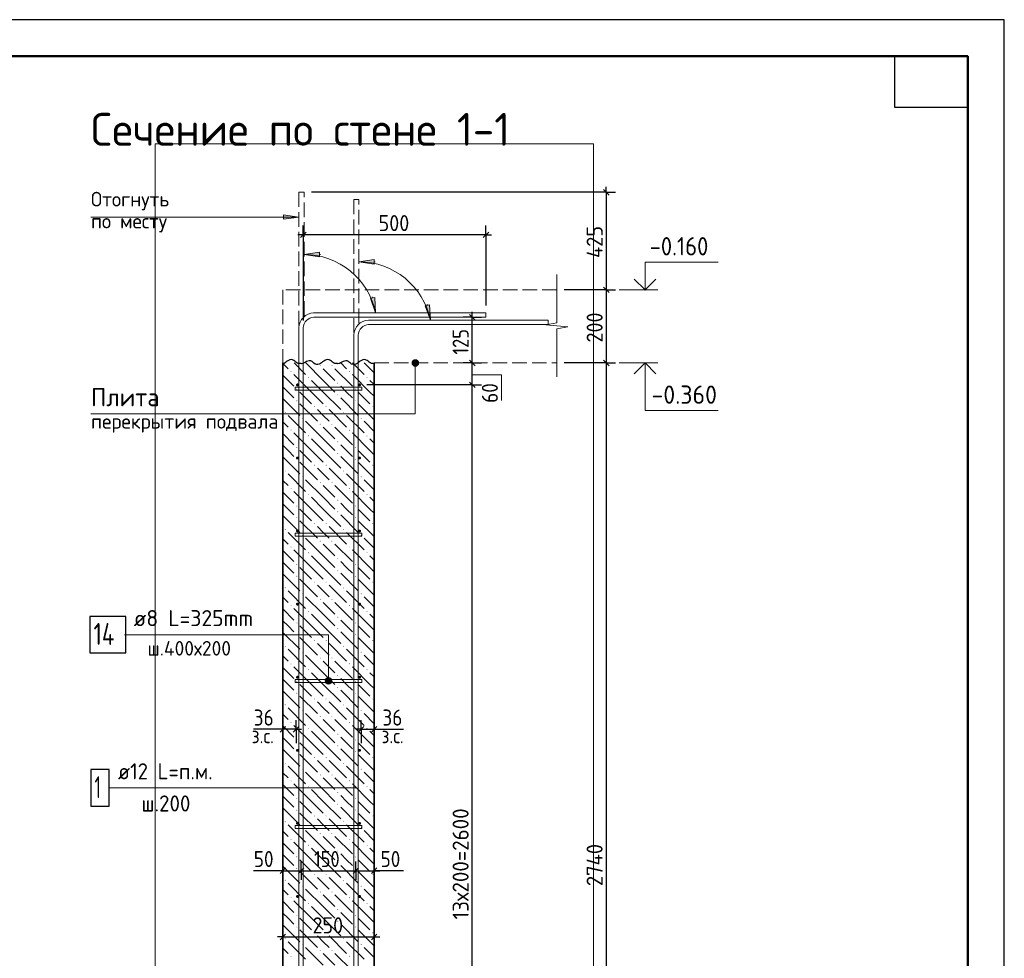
# Model space of a CAD drawing. Header units: millimetres. Extents: x 0 to 42000, y 0 to 29700.
# Tile 13 of 13: x 28524 to 42000, y 16857 to 29700. Entities that reach past the tile are written whole.
import ezdxf

# ---------------------------------------------------------------- set-up
doc = ezdxf.new("R2010")
doc.units = ezdxf.units.MM
doc.linetypes.add('______2', pattern=[270, 200, -70])
for name, color, linetype, lineweight in [('Standard', 7, 'Continuous', 25), ('ЖБ Перекрытие верхний уровень', 7, '______2', 25), ('ЖБ Стена верхний уровень', 7, 'Continuous', 35), ('Заголовок чертежа', 7, 'Continuous', 25), ('Позиционная метка диаметр_ шаг', 7, 'Continuous', 13), ('Позиционная метка линия выноска', 7, 'Continuous', 13), ('Примечания', 7, 'Continuous', 13), ('Стена фоновая арматура У1', 7, 'Continuous', 18), ('Стена фоновая арматура Х1', 7, 'Continuous', 35), ('Стена фоновая затяжка С-обр.', 52, 'Continuous', 25)]:
    doc.layers.add(name, color=color, linetype=linetype, lineweight=lineweight)
doc.layers.add('Размерная выноска', color=7, linetype='Continuous')
doc.styles.add('ISOCPEUR', font='txt')

msp = doc.modelspace()

# ---------------------------------------------------------------- hatches: boundary and pattern name
at = {"layer": 'ЖБ Стена верхний уровень', "linetype": 'Continuous', "lineweight": 18, "transparency": 33554687}
for points in [[(32631, 24965), (32638, 24972), (32644, 24965), (32638, 24959)], [(32791, 24965), (32798, 24972), (32804, 24965), (32798, 24959)], [(32231, 24885), (32238, 24892), (32244, 24885), (32238, 24879)], [(32471, 24805), (32478, 24812), (32484, 24805), (32478, 24799)], [(33031, 24885), (33038, 24892), (33044, 24885), (33038, 24879)], [(33271, 24805), (33278, 24812), (33284, 24805), (33278, 24799)], [(32871, 24725), (32878, 24732), (32884, 24725), (32878, 24719)], [(32311, 24645), (32318, 24652), (32324, 24645), (32318, 24639)], [(32871, 24565), (32878, 24572), (32884, 24565), (32878, 24559)], [(33111, 24645), (33118, 24652), (33124, 24645), (33118, 24639)], [(32311, 24485), (32318, 24492), (32324, 24485), (32318, 24479)], [(32551, 24405), (32558, 24412), (32564, 24405), (32558, 24399)], [(32711, 24405), (32718, 24412), (32724, 24405), (32718, 24399)], [(33111, 24485), (33118, 24492), (33124, 24485), (33118, 24479)], [(33351, 24405), (33358, 24412), (33364, 24405), (33358, 24399)], [(32151, 24325), (32158, 24332), (32164, 24325), (32158, 24319)], [(32951, 24325), (32958, 24332), (32964, 24325), (32958, 24319)], [(32391, 24245), (32398, 24252), (32404, 24245), (32398, 24239)], [(32631, 24165), (32638, 24172), (32644, 24165), (32638, 24159)], [(32791, 24165), (32798, 24172), (32804, 24165), (32798, 24159)], [(33191, 24245), (33198, 24252), (33204, 24245), (33198, 24239)], [(32231, 24085), (32238, 24092), (32244, 24085), (32238, 24079)], [(32471, 24005), (32478, 24012), (32484, 24005), (32478, 23999)], [(33031, 24085), (33038, 24092), (33044, 24085), (33038, 24079)], [(33271, 24005), (33278, 24012), (33284, 24005), (33278, 23999)], [(32871, 23925), (32878, 23932), (32884, 23925), (32878, 23919)], [(32311, 23845), (32318, 23852), (32324, 23845), (32318, 23839)], [(32871, 23765), (32878, 23772), (32884, 23765), (32878, 23759)], [(33111, 23845), (33118, 23852), (33124, 23845), (33118, 23839)], [(32311, 23685), (32318, 23692), (32324, 23685), (32318, 23679)], [(32551, 23605), (32558, 23612), (32564, 23605), (32558, 23599)], [(32711, 23605), (32718, 23612), (32724, 23605), (32718, 23599)], [(33111, 23685), (33118, 23692), (33124, 23685), (33118, 23679)], [(33351, 23605), (33358, 23612), (33364, 23605), (33358, 23599)], [(32151, 23525), (32158, 23532), (32164, 23525), (32158, 23519)], [(32391, 23445), (32398, 23452), (32404, 23445), (32398, 23439)], [(32951, 23525), (32958, 23532), (32964, 23525), (32958, 23519)], [(33191, 23445), (33198, 23452), (33204, 23445), (33198, 23439)], [(32631, 23365), (32638, 23372), (32644, 23365), (32638, 23359)], [(32791, 23365), (32798, 23372), (32804, 23365), (32798, 23359)], [(32231, 23285), (32238, 23292), (32244, 23285), (32238, 23279)], [(32471, 23205), (32478, 23212), (32484, 23205), (32478, 23199)], [(33031, 23285), (33038, 23292), (33044, 23285), (33038, 23279)], [(33271, 23205), (33278, 23212), (33284, 23205), (33278, 23199)], [(32311, 23045), (32318, 23052), (32324, 23045), (32318, 23039)], [(32871, 23125), (32878, 23132), (32884, 23125), (32878, 23119)], [(33111, 23045), (33118, 23052), (33124, 23045), (33118, 23039)], [(32871, 22965), (32878, 22972), (32884, 22965), (32878, 22959)], [(32311, 22885), (32318, 22892), (32324, 22885), (32318, 22879)], [(32551, 22805), (32558, 22812), (32564, 22805), (32558, 22799)], [(32711, 22805), (32718, 22812), (32724, 22805), (32718, 22799)], [(33111, 22885), (33118, 22892), (33124, 22885), (33118, 22879)], [(33351, 22805), (33358, 22812), (33364, 22805), (33358, 22799)], [(32151, 22725), (32158, 22732), (32164, 22725), (32158, 22719)], [(32391, 22645), (32398, 22652), (32404, 22645), (32398, 22639)], [(32951, 22725), (32958, 22732), (32964, 22725), (32958, 22719)], [(33191, 22645), (33198, 22652), (33204, 22645), (33198, 22639)], [(32631, 22565), (32638, 22572), (32644, 22565), (32638, 22559)], [(32791, 22565), (32798, 22572), (32804, 22565), (32798, 22559)], [(32231, 22485), (32238, 22492), (32244, 22485), (32238, 22479)], [(32471, 22405), (32478, 22412), (32484, 22405), (32478, 22399)], [(33031, 22485), (33038, 22492), (33044, 22485), (33038, 22479)], [(33271, 22405), (33278, 22412), (33284, 22405), (33278, 22399)], [(32311, 22245), (32318, 22252), (32324, 22245), (32318, 22239)], [(32871, 22325), (32878, 22332), (32884, 22325), (32878, 22319)], [(33111, 22245), (33118, 22252), (33124, 22245), (33118, 22239)], [(32871, 22165), (32878, 22172), (32884, 22165), (32878, 22159)], [(32311, 22085), (32318, 22092), (32324, 22085), (32318, 22079)], [(32551, 22005), (32558, 22012), (32564, 22005), (32558, 21999)], [(32711, 22005), (32718, 22012), (32724, 22005), (32718, 21999)], [(33111, 22085), (33118, 22092), (33124, 22085), (33118, 22079)], [(33351, 22005), (33358, 22012), (33364, 22005), (33358, 21999)], [(32151, 21925), (32158, 21932), (32164, 21925), (32158, 21919)], [(32391, 21845), (32398, 21852), (32404, 21845), (32398, 21839)], [(32951, 21925), (32958, 21932), (32964, 21925), (32958, 21919)], [(33191, 21845), (33198, 21852), (33204, 21845), (33198, 21839)], [(32631, 21765), (32638, 21772), (32644, 21765), (32638, 21759)], [(32791, 21765), (32798, 21772), (32804, 21765), (32798, 21759)], [(32231, 21685), (32238, 21692), (32244, 21685), (32238, 21679)], [(32471, 21605), (32478, 21612), (32484, 21605), (32478, 21599)], [(33031, 21685), (33038, 21692), (33044, 21685), (33038, 21679)], [(33271, 21605), (33278, 21612), (33284, 21605), (33278, 21599)], [(32311, 21445), (32318, 21452), (32324, 21445), (32318, 21439)], [(32871, 21525), (32878, 21532), (32884, 21525), (32878, 21519)], [(33111, 21445), (33118, 21452), (33124, 21445), (33118, 21439)], [(32871, 21365), (32878, 21372), (32884, 21365), (32878, 21359)], [(32311, 21285), (32318, 21292), (32324, 21285), (32318, 21279)], [(32551, 21205), (32558, 21212), (32564, 21205), (32558, 21199)], [(32711, 21205), (32718, 21212), (32724, 21205), (32718, 21199)], [(33111, 21285), (33118, 21292), (33124, 21285), (33118, 21279)], [(33351, 21205), (33358, 21212), (33364, 21205), (33358, 21199)], [(32151, 21125), (32158, 21132), (32164, 21125), (32158, 21119)], [(32391, 21045), (32398, 21052), (32404, 21045), (32398, 21039)], [(32951, 21125), (32958, 21132), (32964, 21125), (32958, 21119)], [(33191, 21045), (33198, 21052), (33204, 21045), (33198, 21039)], [(32231, 20885), (32238, 20892), (32244, 20885), (32238, 20879)], [(32631, 20965), (32638, 20972), (32644, 20965), (32638, 20959)], [(32791, 20965), (32798, 20972), (32804, 20965), (32798, 20959)], [(33031, 20885), (33038, 20892), (33044, 20885), (33038, 20879)], [(32471, 20805), (32478, 20812), (32484, 20805), (32478, 20799)], [(33271, 20805), (33278, 20812), (33284, 20805), (33278, 20799)], [(32311, 20645), (32318, 20652), (32324, 20645), (32318, 20639)], [(32871, 20725), (32878, 20732), (32884, 20725), (32878, 20719)], [(33111, 20645), (33118, 20652), (33124, 20645), (33118, 20639)], [(32311, 20485), (32318, 20492), (32324, 20485), (32318, 20479)], [(32871, 20565), (32878, 20572), (32884, 20565), (32878, 20559)], [(33111, 20485), (33118, 20492), (33124, 20485), (33118, 20479)], [(32551, 20405), (32558, 20412), (32564, 20405), (32558, 20399)], [(32711, 20405), (32718, 20412), (32724, 20405), (32718, 20399)], [(33351, 20405), (33358, 20412), (33364, 20405), (33358, 20399)], [(32151, 20325), (32158, 20332), (32164, 20325), (32158, 20319)], [(32391, 20245), (32398, 20252), (32404, 20245), (32398, 20239)], [(32951, 20325), (32958, 20332), (32964, 20325), (32958, 20319)], [(33191, 20245), (33198, 20252), (33204, 20245), (33198, 20239)], [(32231, 20085), (32238, 20092), (32244, 20085), (32238, 20079)], [(32631, 20165), (32638, 20172), (32644, 20165), (32638, 20159)], [(32791, 20165), (32798, 20172), (32804, 20165), (32798, 20159)], [(33031, 20085), (33038, 20092), (33044, 20085), (33038, 20079)], [(32471, 20005), (32478, 20012), (32484, 20005), (32478, 19999)], [(33271, 20005), (33278, 20012), (33284, 20005), (33278, 19999)], [(32311, 19845), (32318, 19852), (32324, 19845), (32318, 19839)], [(32871, 19925), (32878, 19932), (32884, 19925), (32878, 19919)], [(33111, 19845), (33118, 19852), (33124, 19845), (33118, 19839)], [(32311, 19685), (32318, 19692), (32324, 19685), (32318, 19679)], [(32871, 19765), (32878, 19772), (32884, 19765), (32878, 19759)], [(33111, 19685), (33118, 19692), (33124, 19685), (33118, 19679)], [(32551, 19605), (32558, 19612), (32564, 19605), (32558, 19599)], [(32711, 19605), (32718, 19612), (32724, 19605), (32718, 19599)], [(33351, 19605), (33358, 19612), (33364, 19605), (33358, 19599)], [(32151, 19525), (32158, 19532), (32164, 19525), (32158, 19519)], [(32391, 19445), (32398, 19452), (32404, 19445), (32398, 19439)], [(32951, 19525), (32958, 19532), (32964, 19525), (32958, 19519)], [(33191, 19445), (33198, 19452), (33204, 19445), (33198, 19439)], [(32231, 19285), (32238, 19292), (32244, 19285), (32238, 19279)], [(32631, 19365), (32638, 19372), (32644, 19365), (32638, 19359)], [(32791, 19365), (32798, 19372), (32804, 19365), (32798, 19359)], [(33031, 19285), (33038, 19292), (33044, 19285), (33038, 19279)], [(32471, 19205), (32478, 19212), (32484, 19205), (32478, 19199)], [(33271, 19205), (33278, 19212), (33284, 19205), (33278, 19199)], [(32311, 19045), (32318, 19052), (32324, 19045), (32318, 19039)], [(32871, 19125), (32878, 19132), (32884, 19125), (32878, 19119)], [(33111, 19045), (33118, 19052), (33124, 19045), (33118, 19039)], [(32311, 18885), (32318, 18892), (32324, 18885), (32318, 18879)], [(32871, 18965), (32878, 18972), (32884, 18965), (32878, 18959)], [(33111, 18885), (33118, 18892), (33124, 18885), (33118, 18879)], [(32151, 18725), (32158, 18732), (32164, 18725), (32158, 18719)], [(32551, 18805), (32558, 18812), (32564, 18805), (32558, 18799)], [(32711, 18805), (32718, 18812), (32724, 18805), (32718, 18799)], [(32951, 18725), (32958, 18732), (32964, 18725), (32958, 18719)], [(33351, 18805), (33358, 18812), (33364, 18805), (33358, 18799)], [(32391, 18645), (32398, 18652), (32404, 18645), (32398, 18639)], [(33191, 18645), (33198, 18652), (33204, 18645), (33198, 18639)], [(32231, 18485), (32238, 18492), (32244, 18485), (32238, 18479)], [(32631, 18565), (32638, 18572), (32644, 18565), (32638, 18559)], [(32791, 18565), (32798, 18572), (32804, 18565), (32798, 18559)], [(33031, 18485), (33038, 18492), (33044, 18485), (33038, 18479)], [(32471, 18405), (32478, 18412), (32484, 18405), (32478, 18399)], [(32871, 18325), (32878, 18332), (32884, 18325), (32878, 18319)], [(33271, 18405), (33278, 18412), (33284, 18405), (33278, 18399)], [(32311, 18245), (32318, 18252), (32324, 18245), (32318, 18239)], [(33111, 18245), (33118, 18252), (33124, 18245), (33118, 18239)], [(32311, 18085), (32318, 18092), (32324, 18085), (32318, 18079)], [(32871, 18165), (32878, 18172), (32884, 18165), (32878, 18159)], [(33111, 18085), (33118, 18092), (33124, 18085), (33118, 18079)], [(32151, 17925), (32158, 17932), (32164, 17925), (32158, 17919)], [(32551, 18005), (32558, 18012), (32564, 18005), (32558, 17999)], [(32711, 18005), (32718, 18012), (32724, 18005), (32718, 17999)], [(32951, 17925), (32958, 17932), (32964, 17925), (32958, 17919)], [(33351, 18005), (33358, 18012), (33364, 18005), (33358, 17999)], [(32391, 17845), (32398, 17852), (32404, 17845), (32398, 17839)], [(33191, 17845), (33198, 17852), (33204, 17845), (33198, 17839)], [(32231, 17685), (32238, 17692), (32244, 17685), (32238, 17679)], [(32631, 17765), (32638, 17772), (32644, 17765), (32638, 17759)], [(32791, 17765), (32798, 17772), (32804, 17765), (32798, 17759)], [(33031, 17685), (33038, 17692), (33044, 17685), (33038, 17679)], [(32471, 17605), (32478, 17612), (32484, 17605), (32478, 17599)], [(32871, 17525), (32878, 17532), (32884, 17525), (32878, 17519)], [(33271, 17605), (33278, 17612), (33284, 17605), (33278, 17599)], [(32311, 17445), (32318, 17452), (32324, 17445), (32318, 17439)], [(33111, 17445), (33118, 17452), (33124, 17445), (33118, 17439)], [(32311, 17285), (32318, 17292), (32324, 17285), (32318, 17279)], [(32871, 17365), (32878, 17372), (32884, 17365), (32878, 17359)], [(33111, 17285), (33118, 17292), (33124, 17285), (33118, 17279)], [(32151, 17125), (32158, 17132), (32164, 17125), (32158, 17119)], [(32551, 17205), (32558, 17212), (32564, 17205), (32558, 17199)], [(32711, 17205), (32718, 17212), (32724, 17205), (32718, 17199)], [(32951, 17125), (32958, 17132), (32964, 17125), (32958, 17119)], [(33351, 17205), (33358, 17212), (33364, 17205), (33358, 17199)], [(32391, 17045), (32398, 17052), (32404, 17045), (32398, 17039)], [(33191, 17045), (33198, 17052), (33204, 17045), (33198, 17039)], [(32231, 16885), (32238, 16892), (32244, 16885), (32238, 16879)], [(32631, 16965), (32638, 16972), (32644, 16965), (32638, 16959)], [(32791, 16965), (32798, 16972), (32804, 16965), (32798, 16959)], [(33031, 16885), (33038, 16892), (33044, 16885), (33038, 16879)]]:
    msp.add_hatch(color=7, dxfattribs=at).paths.add_polyline_path(points, flags=16)
at = {"layer": 'Позиционная метка линия выноска', "linetype": 'Continuous', "lineweight": 13, "transparency": 33554687}
for points in [[(33978, 25026), (33901, 25026), (33894, 25003)], [(33978, 25026), (33894, 25003), (33984, 25003)], [(33984, 25003), (33894, 25003), (33901, 24981)], [(33962, 25042), (33917, 25042), (33901, 25026)], [(33962, 25042), (33901, 25026), (33978, 25026)], [(33984, 25003), (33901, 24981), (33978, 24981)], [(33978, 24981), (33901, 24981), (33917, 24965)], [(33917, 25042), (33962, 25042), (33939, 25048)], [(33978, 24981), (33917, 24965), (33962, 24965)], [(33962, 24965), (33917, 24965), (33939, 24958)], [(32790, 20676), (32712, 20676), (32706, 20653)], [(32790, 20676), (32706, 20653), (32796, 20653)], [(32796, 20653), (32706, 20653), (32712, 20631)], [(32773, 20692), (32728, 20692), (32712, 20676)], [(32773, 20692), (32712, 20676), (32790, 20676)], [(32796, 20653), (32712, 20631), (32790, 20631)], [(32790, 20631), (32712, 20631), (32728, 20615)], [(32728, 20692), (32773, 20692), (32751, 20698)], [(32790, 20631), (32728, 20615), (32773, 20615)], [(32773, 20615), (32728, 20615), (32751, 20608)]]:
    msp.add_hatch(color=7, dxfattribs=at).paths.add_polyline_path(points)
at = {"layer": 'Примечания', "linetype": 'Continuous', "lineweight": 13, "transparency": 33554687}
for points in [[(32136, 26970), (32346, 27000), (32136, 27030)], [(32626, 26517), (32416, 26487), (32626, 26457)], [(33376, 26417), (33166, 26387), (33376, 26357)]]:
    msp.add_hatch(color=7, dxfattribs=at).paths.add_polyline_path(points)
for points in [[(33383, 25900), (33395, 25688), (33324, 25888)], [(34133, 25799), (34145, 25588), (34074, 25787)]]:
    msp.add_hatch(color=7, dxfattribs=at).paths.add_polyline_path(points, flags=16)
at = {"layer": 'Стена фоновая арматура У1', "linetype": 'Continuous', "lineweight": 13, "transparency": 33554687}
for points in [[(32346, 24703), (32344, 24711), (32340, 24717), (32334, 24722), (32326, 24723), (32318, 24722), (32312, 24717), (32307, 24711), (32306, 24703), (32307, 24696), (32312, 24689), (32318, 24685), (32326, 24683), (32334, 24685), (32340, 24689), (32344, 24696)], [(33196, 24703), (33194, 24711), (33190, 24717), (33184, 24722), (33176, 24723), (33168, 24722), (33162, 24717), (33157, 24711), (33156, 24703), (33157, 24696), (33162, 24689), (33168, 24685), (33176, 24683), (33184, 24685), (33190, 24689), (33194, 24696)], [(32346, 23703), (32344, 23711), (32340, 23717), (32334, 23722), (32326, 23723), (32318, 23722), (32312, 23717), (32307, 23711), (32306, 23703), (32307, 23696), (32312, 23689), (32318, 23685), (32326, 23683), (32334, 23685), (32340, 23689), (32344, 23696)], [(33196, 23703), (33194, 23711), (33190, 23717), (33184, 23722), (33176, 23723), (33168, 23722), (33162, 23717), (33157, 23711), (33156, 23703), (33157, 23696), (33162, 23689), (33168, 23685), (33176, 23683), (33184, 23685), (33190, 23689), (33194, 23696)], [(32346, 22703), (32344, 22711), (32340, 22717), (32334, 22722), (32326, 22723), (32318, 22722), (32312, 22717), (32307, 22711), (32306, 22703), (32307, 22696), (32312, 22689), (32318, 22685), (32326, 22683), (32334, 22685), (32340, 22689), (32344, 22696)], [(33196, 22703), (33194, 22711), (33190, 22717), (33184, 22722), (33176, 22723), (33168, 22722), (33162, 22717), (33157, 22711), (33156, 22703), (33157, 22696), (33162, 22689), (33168, 22685), (33176, 22683), (33184, 22685), (33190, 22689), (33194, 22696)], [(32346, 21703), (32344, 21711), (32340, 21717), (32334, 21722), (32326, 21723), (32318, 21722), (32312, 21717), (32307, 21711), (32306, 21703), (32307, 21696), (32312, 21689), (32318, 21685), (32326, 21683), (32334, 21685), (32340, 21689), (32344, 21696)], [(33196, 21703), (33194, 21711), (33190, 21717), (33184, 21722), (33176, 21723), (33168, 21722), (33162, 21717), (33157, 21711), (33156, 21703), (33157, 21696), (33162, 21689), (33168, 21685), (33176, 21683), (33184, 21685), (33190, 21689), (33194, 21696)], [(32346, 20703), (32344, 20711), (32340, 20717), (32334, 20722), (32326, 20723), (32318, 20722), (32312, 20717), (32307, 20711), (32306, 20703), (32307, 20696), (32312, 20689), (32318, 20685), (32326, 20683), (32334, 20685), (32340, 20689), (32344, 20696)], [(33196, 20703), (33194, 20711), (33190, 20717), (33184, 20722), (33176, 20723), (33168, 20722), (33162, 20717), (33157, 20711), (33156, 20703), (33157, 20696), (33162, 20689), (33168, 20685), (33176, 20683), (33184, 20685), (33190, 20689), (33194, 20696)], [(32346, 19703), (32344, 19711), (32340, 19717), (32334, 19722), (32326, 19723), (32318, 19722), (32312, 19717), (32307, 19711), (32306, 19703), (32307, 19696), (32312, 19689), (32318, 19685), (32326, 19683), (32334, 19685), (32340, 19689), (32344, 19696)], [(33196, 19703), (33194, 19711), (33190, 19717), (33184, 19722), (33176, 19723), (33168, 19722), (33162, 19717), (33157, 19711), (33156, 19703), (33157, 19696), (33162, 19689), (33168, 19685), (33176, 19683), (33184, 19685), (33190, 19689), (33194, 19696)], [(32346, 18703), (32344, 18711), (32340, 18717), (32334, 18722), (32326, 18723), (32318, 18722), (32312, 18717), (32307, 18711), (32306, 18703), (32307, 18696), (32312, 18689), (32318, 18685), (32326, 18683), (32334, 18685), (32340, 18689), (32344, 18696)], [(33196, 18703), (33194, 18711), (33190, 18717), (33184, 18722), (33176, 18723), (33168, 18722), (33162, 18717), (33157, 18711), (33156, 18703), (33157, 18696), (33162, 18689), (33168, 18685), (33176, 18683), (33184, 18685), (33190, 18689), (33194, 18696)], [(32346, 17703), (32344, 17711), (32340, 17717), (32334, 17722), (32326, 17723), (32318, 17722), (32312, 17717), (32307, 17711), (32306, 17703), (32307, 17696), (32312, 17689), (32318, 17685), (32326, 17683), (32334, 17685), (32340, 17689), (32344, 17696)], [(33196, 17703), (33194, 17711), (33190, 17717), (33184, 17722), (33176, 17723), (33168, 17722), (33162, 17717), (33157, 17711), (33156, 17703), (33157, 17696), (33162, 17689), (33168, 17685), (33176, 17683), (33184, 17685), (33190, 17689), (33194, 17696)]]:
    msp.add_hatch(color=7, dxfattribs=at).paths.add_polyline_path(points)

# ---------------------------------------------------------------- linework, layer by layer
at = {"layer": 'Standard', "color": 7, "linetype": 'Continuous', "lineweight": 35, "transparency": 33554687}
for p, q in [((41500, 27600), (41500, 20500)), ((41500, 27200), (41500, 20100))]:
    msp.add_line(p, q, dxfattribs=at)
at = {"layer": 'Standard', "color": 7, "linetype": 'Continuous', "lineweight": 25, "transparency": 33554687}
for p, q in [((36516, 27376), (36591, 27301)), ((32443, 26794), (32368, 26719)), ((34943, 26794), (34868, 26719)), ((36516, 26041), (36591, 25966)), ((34756, 25591), (34681, 25666)), ((34756, 24966), (34681, 25041)), ((36516, 25041), (36591, 24966)), ((34756, 24666), (34681, 24741)), ((32163, 20028), (32088, 19953)), ((32343, 20028), (32268, 19953)), ((33158, 19953), (33233, 20028)), ((33338, 19953), (33413, 20028)), ((32088, 18019), (32163, 18094)), ((32338, 18019), (32413, 18094)), ((33088, 18019), (33163, 18094)), ((33338, 18019), (33413, 18094)), ((32088, 17112), (32163, 17187)), ((33338, 17112), (33413, 17187))]:
    msp.add_line(p, q, dxfattribs=at)
at = {"layer": 'Standard', "color": 7, "linetype": 'Continuous', "lineweight": -3, "transparency": 33554687}
for p, q in [((36553, 27338), (36553, 27413)), ((36553, 27338), (32516, 27338)), ((36553, 27338), (36428, 27338)), ((36553, 27338), (36678, 27338)), ((32406, 26757), (32406, 26882)), ((34906, 26757), (34906, 26882)), ((32406, 26757), (32331, 26757)), ((32406, 26757), (32406, 26632)), ((32406, 26757), (32406, 25584)), ((34906, 26757), (32406, 26757)), ((34906, 26757), (34906, 26632)), ((34906, 26757), (34906, 25788)), ((34906, 26757), (34981, 26757)), ((36553, 26003), (36428, 26003)), ((36553, 26003), (36678, 26003)), ((36553, 26003), (36553, 25003)), ((34719, 25628), (34594, 25628)), ((34719, 25628), (34719, 25703)), ((34719, 25628), (34844, 25628)), ((34719, 25628), (34719, 25628)), ((34719, 25003), (34719, 25628)), ((34719, 25003), (34594, 25003)), ((34719, 25003), (34844, 25003)), ((34719, 25003), (34719, 25003)), ((34719, 24703), (34719, 25003)), ((36553, 25003), (36428, 25003)), ((36553, 25003), (36678, 25003)), ((36553, 25003), (36553, 11303)), ((34719, 24703), (34594, 24703)), ((34719, 24703), (34844, 24703)), ((32126, 19991), (32126, 20116)), ((32306, 19991), (32306, 20116)), ((33196, 19991), (33196, 20116)), ((33376, 19991), (33376, 20116)), ((32126, 19991), (32051, 19991)), ((32126, 19991), (32126, 19866)), ((32126, 19991), (32126, 19991)), ((32306, 19991), (32126, 19991)), ((32306, 19991), (32306, 19866)), ((32306, 19991), (32306, 19803)), ((32306, 19991), (32381, 19991)), ((33196, 19991), (33121, 19991)), ((33196, 19991), (33196, 19866)), ((33196, 19991), (33196, 19803)), ((33196, 19991), (33376, 19991)), ((33376, 19991), (33376, 19866)), ((33376, 19991), (33376, 19991)), ((33376, 19991), (33451, 19991)), ((32126, 18056), (32126, 18181)), ((32376, 18056), (32376, 18181)), ((33126, 18056), (33126, 18181)), ((33376, 18056), (33376, 18181)), ((32126, 18056), (32051, 18056)), ((32126, 18056), (32126, 17931)), ((32126, 18056), (32126, 18056)), ((32126, 18056), (32376, 18056)), ((32376, 18056), (32376, 17931)), ((32376, 18056), (32376, 18056)), ((32376, 18056), (33126, 18056)), ((33126, 18056), (33126, 17931)), ((33126, 18056), (33126, 18056)), ((33126, 18056), (33376, 18056)), ((33376, 18056), (33376, 17931)), ((33376, 18056), (33376, 18056)), ((33376, 18056), (33451, 18056)), ((32126, 17149), (32126, 17274)), ((33376, 17149), (33376, 17274)), ((32126, 17149), (32051, 17149)), ((32126, 17149), (32126, 17024)), ((32126, 17149), (32126, 17149)), ((32126, 17149), (33376, 17149)), ((33376, 17149), (33376, 17024)), ((33376, 17149), (33376, 17149)), ((33376, 17149), (33451, 17149))]:
    msp.add_line(p, q, dxfattribs=at)
at = {"layer": 'Standard', "color": 7, "linetype": 'Continuous', "lineweight": 50, "transparency": 33554687}
msp.add_line((41500, 27100), (41500, 23200), dxfattribs=at)
at = {"layer": 'Standard', "color": 7, "linetype": 'Continuous', "lineweight": 13, "transparency": 33554687}
for p, q in [((36728, 26003), (37258, 26003)), ((36728, 25003), (37258, 25003))]:
    msp.add_line(p, q, dxfattribs=at)
at = {"layer": 'Standard', "color": 7, "linetype": 'Continuous', "lineweight": 25, "transparency": 33554687}
for points in [[(0, 0), (42000, 0), (42000, 29700), (0, 29700), (0, 0)], [(41500, 29200), (41500, 28500), (40500, 28500), (40500, 29200), (41500, 29200)]]:
    msp.add_lwpolyline(points, close=True, dxfattribs=at)
at = {"layer": 'Standard', "color": 7, "linetype": 'Continuous', "lineweight": 50, "transparency": 33554687}
msp.add_lwpolyline([(2000, 29200), (41500, 29200), (41500, 500), (2000, 500), (2000, 29200)], close=True, dxfattribs=at)
at = {"layer": 'Standard', "color": 7, "linetype": 'Continuous', "lineweight": 13, "transparency": 33554687}
for points in [[(41500, 29200), (2000, 29200), (2000, 6000), (41500, 6000), (41500, 29200)], [(41500, 29200), (23000, 29200), (23000, 6000), (41500, 6000), (41500, 29200)], [(37084, 26003), (37084, 26383), (38084, 26383)], [(37084, 25003), (37084, 24353), (38084, 24353)], [(34719, 24839), (35119, 24839), (35119, 24489)]]:
    msp.add_lwpolyline(points, dxfattribs=at)
at = {"layer": 'Standard', "color": 254, "linetype": 'Continuous', "lineweight": 13, "true_color": 0xc4c4ff, "transparency": 33554687}
msp.add_lwpolyline([(30376, 7748), (36376, 7748), (36376, 28003), (30376, 28003), (30376, 7748)], dxfattribs=at)
at = {"layer": 'Standard', "color": 7, "linetype": 'Continuous', "lineweight": -3, "transparency": 33554687}
for points in [[(36553, 27338), (36553, 26352), (36553, 26352), (36553, 26003)], [(36553, 26003), (36536, 26003), (36536, 26003), (36536, 26003), (36536, 26003), (36536, 26003), (36536, 26003), (35976, 26003)], [(36553, 25003), (36536, 25003), (36536, 25003), (36536, 25003), (36536, 25003), (35976, 25003)], [(34719, 24703), (34702, 24703), (34702, 24703), (33276, 24703)], [(34719, 11703), (34719, 12121), (34719, 12121), (34719, 24703)]]:
    msp.add_lwpolyline(points, dxfattribs=at)
at = {"layer": 'Standard', "color": 7, "linetype": 'Continuous', "lineweight": 35, "transparency": 33554687}
for points in [[(36935, 26152), (37084, 26003), (37232, 26152)], [(36935, 24855), (37084, 25003), (37232, 24855)]]:
    msp.add_lwpolyline(points, dxfattribs=at)
at = {"layer": 'ЖБ Перекрытие верхний уровень', "color": 7, "linetype": '______2', "lineweight": 18, "transparency": 33554687}
for p, q in [((32126, 26003), (32126, 25003)), ((35876, 26003), (32126, 26003)), ((33376, 25003), (35876, 25003))]:
    msp.add_line(p, q, dxfattribs=at)
at = {"layer": 'ЖБ Стена верхний уровень', "color": 7, "linetype": 'Continuous', "lineweight": 35, "transparency": 33554687}
for p, q in [((32126, 25003), (32126, 11303)), ((33376, 11303), (33376, 25003))]:
    msp.add_line(p, q, dxfattribs=at)
at = {"layer": 'ЖБ Стена верхний уровень', "color": 9, "linetype": 'Continuous', "lineweight": 18, "true_color": 0xc7c7c7, "transparency": 33554687}
for p, q in [((32126, 24997), (32198, 24925)), ((32280, 25003), (32438, 24845)), ((32678, 24765), (32440, 25003)), ((32920, 25003), (32998, 24925)), ((33080, 25003), (33238, 24845)), ((33376, 24867), (33240, 25003)), ((32126, 24837), (32278, 24685)), ((32518, 24605), (32278, 24845)), ((32678, 24925), (32838, 24765)), ((32838, 24925), (33078, 24685)), ((33318, 24605), (33078, 24845)), ((32198, 24605), (32126, 24677)), ((32518, 24765), (32678, 24605)), ((32678, 24765), (32838, 24605)), ((32998, 24605), (32918, 24685)), ((33318, 24765), (33376, 24707)), ((32278, 24525), (32198, 24605)), ((32358, 24605), (32518, 24445)), ((32518, 24605), (32678, 24445)), ((32678, 24605), (32918, 24365)), ((33078, 24525), (32998, 24605)), ((33158, 24605), (33318, 24445)), ((33318, 24605), (33376, 24547)), ((32126, 24517), (32358, 24285)), ((32358, 24445), (32598, 24205)), ((32918, 24525), (33158, 24285)), ((33158, 24445), (33376, 24227)), ((32198, 24285), (32438, 24045)), ((32678, 24285), (32598, 24365)), ((32758, 24205), (32678, 24285)), ((32758, 24365), (32998, 24125)), ((32998, 24285), (33238, 24045)), ((32126, 24197), (32198, 24125)), ((32678, 23965), (32438, 24205)), ((32678, 24125), (32838, 23965)), ((32838, 24125), (33078, 23885)), ((33376, 24067), (33238, 24205)), ((32126, 24037), (32278, 23885)), ((32518, 23805), (32278, 24045)), ((33318, 23805), (33078, 24045)), ((32198, 23805), (32126, 23877)), ((32518, 23965), (32678, 23805)), ((32678, 23965), (32838, 23805)), ((32998, 23805), (32918, 23885)), ((33318, 23965), (33376, 23907)), ((32278, 23725), (32198, 23805)), ((32358, 23805), (32518, 23645)), ((32518, 23805), (32678, 23645)), ((32678, 23805), (32918, 23565)), ((32918, 23725), (33158, 23485)), ((33078, 23725), (32998, 23805)), ((33158, 23805), (33318, 23645)), ((33318, 23805), (33376, 23747)), ((32126, 23717), (32358, 23485)), ((32358, 23645), (32598, 23405)), ((33158, 23645), (33376, 23427)), ((32198, 23485), (32438, 23245)), ((32678, 23485), (32598, 23565)), ((32758, 23405), (32678, 23485)), ((32758, 23565), (32998, 23325)), ((32998, 23485), (33238, 23245)), ((32126, 23397), (32198, 23325)), ((32678, 23165), (32438, 23405)), ((32678, 23325), (32838, 23165)), ((32838, 23325), (33078, 23085)), ((33376, 23267), (33238, 23405)), ((32126, 23237), (32278, 23085)), ((32518, 23005), (32278, 23245)), ((33318, 23005), (33078, 23245)), ((32198, 23005), (32126, 23077)), ((32518, 23165), (32678, 23005)), ((32678, 23165), (32838, 23005)), ((32998, 23005), (32918, 23085)), ((33318, 23165), (33376, 23107)), ((32126, 22917), (32358, 22685)), ((32278, 22925), (32198, 23005)), ((32358, 23005), (32518, 22845)), ((32518, 23005), (32678, 22845)), ((32678, 23005), (32918, 22765)), ((32918, 22925), (33158, 22685)), ((33078, 22925), (32998, 23005)), ((33158, 23005), (33318, 22845)), ((33318, 23005), (33376, 22947)), ((32358, 22845), (32598, 22605)), ((33158, 22845), (33376, 22627)), ((32198, 22685), (32438, 22445)), ((32678, 22685), (32598, 22765)), ((32758, 22605), (32678, 22685)), ((32758, 22765), (32998, 22525)), ((32998, 22685), (33238, 22445)), ((32126, 22597), (32198, 22525)), ((32678, 22365), (32438, 22605)), ((32678, 22525), (32838, 22365)), ((32838, 22525), (33078, 22285)), ((33376, 22467), (33238, 22605)), ((32126, 22437), (32278, 22285)), ((32518, 22205), (32278, 22445)), ((33318, 22205), (33078, 22445)), ((32198, 22205), (32126, 22277)), ((32518, 22365), (32678, 22205)), ((32678, 22365), (32838, 22205)), ((32998, 22205), (32918, 22285)), ((33318, 22365), (33376, 22307)), ((32126, 22117), (32358, 21885)), ((32278, 22125), (32198, 22205)), ((32358, 22205), (32518, 22045)), ((32518, 22205), (32678, 22045)), ((32678, 22205), (32918, 21965)), ((32918, 22125), (33158, 21885)), ((33078, 22125), (32998, 22205)), ((33158, 22205), (33318, 22045)), ((33318, 22205), (33376, 22147)), ((32358, 22045), (32598, 21805)), ((33158, 22045), (33376, 21827)), ((32198, 21885), (32438, 21645)), ((32678, 21885), (32598, 21965)), ((32758, 21805), (32678, 21885)), ((32758, 21965), (32998, 21725)), ((32998, 21885), (33238, 21645)), ((32126, 21797), (32198, 21725)), ((32678, 21565), (32438, 21805)), ((32678, 21725), (32838, 21565)), ((32838, 21725), (33078, 21485)), ((33376, 21667), (33238, 21805)), ((32126, 21637), (32278, 21485)), ((32518, 21405), (32278, 21645)), ((32518, 21565), (32678, 21405)), ((32678, 21565), (32838, 21405)), ((33318, 21405), (33078, 21645)), ((33318, 21565), (33376, 21507)), ((32198, 21405), (32126, 21477)), ((32998, 21405), (32918, 21485)), ((32126, 21317), (32358, 21085)), ((32278, 21325), (32198, 21405)), ((32358, 21405), (32518, 21245)), ((32518, 21405), (32678, 21245)), ((32678, 21405), (32918, 21165)), ((32918, 21325), (33158, 21085)), ((33078, 21325), (32998, 21405)), ((33158, 21405), (33318, 21245)), ((33318, 21405), (33376, 21347)), ((32358, 21245), (32598, 21005)), ((32678, 21085), (32598, 21165)), ((32758, 21165), (32998, 20925)), ((33158, 21245), (33376, 21027)), ((32198, 21085), (32438, 20845)), ((32758, 21005), (32678, 21085)), ((32998, 21085), (33238, 20845)), ((32126, 20997), (32198, 20925)), ((32678, 20765), (32438, 21005)), ((32678, 20925), (32838, 20765)), ((32838, 20925), (33078, 20685)), ((33376, 20867), (33238, 21005)), ((32126, 20837), (32278, 20685)), ((32518, 20605), (32278, 20845)), ((32518, 20765), (32678, 20605)), ((32678, 20765), (32838, 20605)), ((33318, 20605), (33078, 20845)), ((33318, 20765), (33376, 20707)), ((32198, 20605), (32126, 20677)), ((32998, 20605), (32918, 20685)), ((32126, 20517), (32358, 20285)), ((32278, 20525), (32198, 20605)), ((32358, 20605), (32518, 20445)), ((32518, 20605), (32678, 20445)), ((32678, 20605), (32918, 20365)), ((32918, 20525), (33158, 20285)), ((33078, 20525), (32998, 20605)), ((33158, 20605), (33318, 20445)), ((33318, 20605), (33376, 20547)), ((32358, 20445), (32598, 20205)), ((32678, 20285), (32598, 20365)), ((32758, 20365), (32998, 20125)), ((33158, 20445), (33376, 20227)), ((32198, 20285), (32438, 20045)), ((32758, 20205), (32678, 20285)), ((32998, 20285), (33238, 20045)), ((32126, 20197), (32198, 20125)), ((32678, 19965), (32438, 20205)), ((32678, 20125), (32838, 19965)), ((32838, 20125), (33078, 19885)), ((33376, 20067), (33238, 20205)), ((32126, 20037), (32278, 19885)), ((32518, 19805), (32278, 20045)), ((32518, 19965), (32678, 19805)), ((32678, 19965), (32838, 19805)), ((33318, 19805), (33078, 20045)), ((33318, 19965), (33376, 19907)), ((32198, 19805), (32126, 19877)), ((32998, 19805), (32918, 19885)), ((32126, 19717), (32358, 19485)), ((32278, 19725), (32198, 19805)), ((32358, 19805), (32518, 19645)), ((32518, 19805), (32678, 19645)), ((32678, 19805), (32918, 19565)), ((32918, 19725), (33158, 19485)), ((33078, 19725), (32998, 19805)), ((33158, 19805), (33318, 19645)), ((33318, 19805), (33376, 19747)), ((32358, 19645), (32598, 19405)), ((32678, 19485), (32598, 19565)), ((32758, 19565), (32998, 19325)), ((33158, 19645), (33376, 19427)), ((32198, 19485), (32438, 19245)), ((32758, 19405), (32678, 19485)), ((32998, 19485), (33238, 19245)), ((32126, 19397), (32198, 19325)), ((32678, 19165), (32438, 19405)), ((32678, 19325), (32838, 19165)), ((32838, 19325), (33078, 19085)), ((33376, 19267), (33238, 19405)), ((32126, 19237), (32278, 19085)), ((32518, 19005), (32278, 19245)), ((32518, 19165), (32678, 19005)), ((32678, 19165), (32838, 19005)), ((33318, 19005), (33078, 19245)), ((33318, 19165), (33376, 19107)), ((32198, 19005), (32126, 19077)), ((32278, 18925), (32198, 19005)), ((32358, 19005), (32518, 18845)), ((32518, 19005), (32678, 18845)), ((32678, 19005), (32918, 18765)), ((32998, 19005), (32918, 19085)), ((33078, 18925), (32998, 19005)), ((33158, 19005), (33318, 18845)), ((33318, 19005), (33376, 18947)), ((32126, 18917), (32358, 18685)), ((32918, 18925), (33158, 18685)), ((32358, 18845), (32598, 18605)), ((32678, 18685), (32598, 18765)), ((32758, 18765), (32998, 18525)), ((33158, 18845), (33376, 18627)), ((32126, 18597), (32198, 18525)), ((32198, 18685), (32438, 18445)), ((32678, 18365), (32438, 18605)), ((32758, 18605), (32678, 18685)), ((32998, 18685), (33238, 18445)), ((33376, 18467), (33238, 18605)), ((32678, 18525), (32838, 18365)), ((32838, 18525), (33078, 18285)), ((32126, 18437), (32278, 18285)), ((32518, 18205), (32278, 18445)), ((32518, 18365), (32678, 18205)), ((32678, 18365), (32838, 18205)), ((33318, 18205), (33078, 18445)), ((33318, 18365), (33376, 18307)), ((32198, 18205), (32126, 18277)), ((32278, 18125), (32198, 18205)), ((32358, 18205), (32518, 18045)), ((32518, 18205), (32678, 18045)), ((32678, 18205), (32918, 17965)), ((32998, 18205), (32918, 18285)), ((33078, 18125), (32998, 18205)), ((33158, 18205), (33318, 18045)), ((33318, 18205), (33376, 18147)), ((32126, 18117), (32358, 17885)), ((32918, 18125), (33158, 17885)), ((32358, 18045), (32598, 17805)), ((32678, 17885), (32598, 17965)), ((32758, 17965), (32998, 17725)), ((33158, 18045), (33376, 17827)), ((32126, 17797), (32198, 17725)), ((32198, 17885), (32438, 17645)), ((32678, 17565), (32438, 17805)), ((32758, 17805), (32678, 17885)), ((32998, 17885), (33238, 17645)), ((33376, 17667), (33238, 17805)), ((32678, 17725), (32838, 17565)), ((32838, 17725), (33078, 17485)), ((32126, 17637), (32278, 17485)), ((32518, 17405), (32278, 17645)), ((32518, 17565), (32678, 17405)), ((32678, 17565), (32838, 17405)), ((33318, 17405), (33078, 17645)), ((33318, 17565), (33376, 17507)), ((32198, 17405), (32126, 17477)), ((32278, 17325), (32198, 17405)), ((32358, 17405), (32518, 17245)), ((32518, 17405), (32678, 17245)), ((32678, 17405), (32918, 17165)), ((32998, 17405), (32918, 17485)), ((33078, 17325), (32998, 17405)), ((33158, 17405), (33318, 17245)), ((33318, 17405), (33376, 17347)), ((32126, 17317), (32358, 17085)), ((32918, 17325), (33158, 17085)), ((32358, 17245), (32598, 17005)), ((32678, 17085), (32598, 17165)), ((32758, 17165), (32998, 16925)), ((33158, 17245), (33376, 17027)), ((32126, 16997), (32198, 16925)), ((32198, 17085), (32438, 16845)), ((32678, 16765), (32438, 17005)), ((32758, 17005), (32678, 17085)), ((32998, 17085), (33238, 16845)), ((33376, 16867), (33238, 17005)), ((32678, 16925), (32838, 16765)), ((32838, 16925), (33078, 16685))]:
    msp.add_line(p, q, dxfattribs=at)
at = {"layer": 'Позиционная метка линия выноска', "color": 7, "linetype": 'Continuous', "lineweight": 13, "transparency": 33554687}
for p, q in [((33894, 25003), (33894, 25003)), ((33939, 25048), (33939, 25048)), ((33939, 24958), (33939, 24958)), ((33984, 25003), (33984, 25003)), ((32706, 20653), (32706, 20653)), ((32751, 20698), (32751, 20698)), ((32796, 20653), (32796, 20653)), ((32751, 20608), (32751, 20608)), ((29750, 19189), (33126, 19189))]:
    msp.add_line(p, q, dxfattribs=at)
for points in [[(33939, 25003), (33939, 24305), (29500, 24305)], [(29960, 21285), (32751, 21285), (32751, 20653)]]:
    msp.add_lwpolyline(points, dxfattribs=at)
for centre in [(33939, 25003), (32751, 20653)]:
    msp.add_circle(centre, 45, dxfattribs=at)
at = {"layer": 'Примечания', "color": 7, "linetype": '______2', "lineweight": 13, "transparency": 33554687}
for p, q in [((32416, 27338), (32346, 27338)), ((32346, 27338), (32346, 25488)), ((32416, 25650), (32416, 27338)), ((33166, 27238), (33096, 27238)), ((33096, 27238), (33096, 25388)), ((33166, 25550), (33166, 27238))]:
    msp.add_line(p, q, dxfattribs=at)
at = {"layer": 'Примечания', "color": 7, "linetype": 'Continuous', "lineweight": 13, "transparency": 33554687}
for p, q in [((29500, 27000), (32346, 27000)), ((32136, 27000), (32121, 27000)), ((32346, 27000), (32136, 27030)), ((32136, 27030), (32136, 26970)), ((32136, 26970), (32346, 27000)), ((32346, 27000), (32346, 27000)), ((32346, 27000), (32346, 27000)), ((32346, 27000), (32346, 27000)), ((32626, 26517), (32416, 26487)), ((32416, 26487), (32416, 26487)), ((32416, 26487), (32416, 26487)), ((32416, 26487), (32416, 26487)), ((32416, 26487), (32626, 26457)), ((32626, 26457), (32626, 26517)), ((32626, 26487), (32641, 26487)), ((33376, 26417), (33166, 26387)), ((33376, 26357), (33376, 26417)), ((33166, 26387), (33166, 26387)), ((33166, 26387), (33166, 26387)), ((33166, 26387), (33166, 26387)), ((33166, 26387), (33376, 26357)), ((33376, 26387), (33391, 26387)), ((35876, 26212), (35876, 25554)), ((33324, 25888), (33383, 25900)), ((33395, 25688), (33324, 25888)), ((33353, 25894), (33350, 25909)), ((33383, 25900), (33395, 25688)), ((34074, 25787), (34133, 25799)), ((34145, 25588), (34074, 25787)), ((34103, 25793), (34100, 25808)), ((34133, 25799), (34145, 25588)), ((33395, 25688), (33395, 25688)), ((33395, 25688), (33395, 25688)), ((33395, 25688), (33395, 25688)), ((34145, 25588), (34145, 25588)), ((34145, 25588), (34145, 25588)), ((34145, 25588), (34145, 25588)), ((35876, 25554), (35726, 25526)), ((35726, 25526), (36026, 25498)), ((36026, 25498), (35876, 25470)), ((35876, 25470), (35876, 24812)), ((35876, 24812), (35876, 24812))]:
    msp.add_line(p, q, dxfattribs=at)
at = {"layer": 'Примечания', "color": 7, "linetype": 'Continuous', "lineweight": 25, "transparency": 33554687}
for points in [[(32376, 24994), (32357, 24994), (32337, 24997), (32319, 25004), (32305, 25015), (32292, 25028), (32278, 25039), (32259, 25045), (32240, 25049), (32220, 25045), (32202, 25038), (32185, 25030), (32170, 25019), (32156, 25007), (32142, 24996), (32126, 24987)], [(32876, 24994), (32857, 24994), (32837, 24997), (32819, 25004), (32805, 25015), (32792, 25028), (32778, 25039), (32759, 25045), (32740, 25049), (32720, 25045), (32702, 25038), (32685, 25030), (32670, 25019), (32656, 25007), (32642, 24996), (32625, 24987), (32606, 24982), (32586, 24983), (32566, 24988), (32552, 24999), (32539, 25011), (32525, 25023), (32508, 25031), (32488, 25033), (32468, 25028), (32451, 25021), (32434, 25012), (32416, 25004), (32399, 24996), (32380, 24992), (32376, 24992)], [(33376, 24994), (33357, 24994), (33337, 24997), (33319, 25004), (33305, 25015), (33292, 25028), (33278, 25039), (33259, 25045), (33240, 25049), (33220, 25045), (33202, 25038), (33185, 25030), (33170, 25019), (33156, 25007), (33142, 24996), (33125, 24987), (33106, 24982), (33086, 24983), (33066, 24988), (33052, 24999), (33039, 25011), (33025, 25023), (33008, 25031), (32988, 25033), (32968, 25028), (32951, 25021), (32934, 25012), (32916, 25004), (32899, 24996), (32880, 24992), (32876, 24992)]]:
    msp.add_lwpolyline(points, dxfattribs=at)
at = {"layer": 'Примечания', "color": 7, "linetype": 'Continuous', "lineweight": 13, "transparency": 33554687}
for centre in [(32416, 25487), (33166, 25387)]:
    msp.add_arc(centre, 1000, 11.603, 90, dxfattribs=at)
at = {"layer": 'Размерная выноска', "color": 7, "linetype": 'Continuous', "lineweight": -3, "transparency": 33554687}
for p, q in [((32126, 19991), (31726, 19991)), ((33376, 19991), (33776, 19991)), ((32126, 18056), (31726, 18056)), ((33776, 18056), (33376, 18056))]:
    msp.add_line(p, q, dxfattribs=at)
at = {"layer": 'Стена фоновая арматура Х1', "color": 7, "linetype": 'Continuous', "lineweight": 18, "transparency": 33554687}
for points in [[(32346, 11303), (32346, 25488), (32351, 25525), (32364, 25563), (32383, 25598), (32407, 25627), (32436, 25651), (32471, 25671), (32509, 25683), (32546, 25688), (34906, 25688), (34906, 25628), (32550, 25628), (32523, 25624), (32496, 25615), (32470, 25601), (32450, 25584), (32433, 25564), (32419, 25539), (32410, 25511), (32406, 25484), (32406, 11303), (32346, 11303)], [(33096, 11303), (33096, 25388), (33101, 25425), (33114, 25463), (33133, 25498), (33157, 25527), (33186, 25551), (33221, 25571), (33259, 25583), (33296, 25588), (35756, 25588), (35756, 25528), (33300, 25528), (33273, 25524), (33246, 25515), (33220, 25501), (33200, 25484), (33183, 25464), (33169, 25439), (33160, 25411), (33156, 25384), (33156, 11303), (33096, 11303)]]:
    msp.add_lwpolyline(points, dxfattribs=at)
at = {"layer": 'Стена фоновая арматура Х1', "color": 7, "linetype": 'Continuous', "lineweight": 25, "transparency": 33554687}
msp.add_lwpolyline([(29500, 18939), (29750, 18939), (29750, 19439), (29500, 19439), (29500, 18939)], dxfattribs=at)
at = {"layer": 'Стена фоновая затяжка С-обр.', "color": 98, "linetype": 'Continuous', "lineweight": 13, "true_color": 0x005000, "transparency": 33554687}
for points in [[(33208, 24633), (32293, 24633), (32293, 24673), (33208, 24673), (33208, 24633)], [(33208, 22633), (32293, 22633), (32293, 22673), (33208, 22673), (33208, 22633)], [(33208, 20633), (32293, 20633), (32293, 20673), (33208, 20673), (33208, 20633)], [(33208, 18633), (32293, 18633), (32293, 18673), (33208, 18673), (33208, 18633)]]:
    msp.add_lwpolyline(points, dxfattribs=at)
at = {"layer": 'Стена фоновая затяжка С-обр.', "color": 7, "linetype": 'Continuous', "lineweight": 25, "transparency": 33554687}
msp.add_lwpolyline([(29485, 21035), (29975, 21035), (29975, 21535), (29485, 21535), (29485, 21035)], dxfattribs=at)

# ---------------------------------------------------------------- texts
at = {"layer": 'Standard', "color": 7, "linetype": 'Continuous', "lineweight": 25, "transparency": 33554687, "attachment_point": 7, "style": 'ISOCPEUR'}
for s, insert, char_height, width in [('\\W0.91;500', (33436, 26807), 220, 561.99), ('\\W0.90;-0.160', (37146, 26475), 250, 1011.77), ('\\W0.95;-0.360', (37171, 24445), 250, 1067.86), ('\\W0.87;36', (31727, 20041), 220, 403.92), ('\\W0.87;36', (33488, 20041), 220, 403.92), ('\\W0.87;50', (31728, 18106), 220, 403.92), ('\\W0.83;150', (32553, 18106), 220, 508.57), ('\\W0.87;50', (33463, 18106), 220, 403.92), ('\\W0.91;250', (32531, 17199), 220, 561.99)]:
    msp.add_mtext(s, dxfattribs=dict(at, insert=insert, char_height=char_height, width=width))
at = {"layer": 'Standard', "color": 7, "linetype": 'Continuous', "lineweight": 25, "transparency": 33554687, "char_height": 220, "attachment_point": 7, "rotation": 90, "style": 'ISOCPEUR'}
for s, insert, width in [('\\W0.92;425', (36503, 26440), 584.44), ('\\W0.91;200', (36503, 25283), 562), ('\\W0.83;125', (34669, 25118), 508.57), ('\\W0.87;60', (35069, 24457), 403.93), ('\\W0.95;13х200=2600', (34669, 17389), 1753.13), ('\\W0.93;2740', (36503, 17845), 740.39)]:
    msp.add_mtext(s, dxfattribs=dict(at, insert=insert, width=width))
at = {"layer": 'Standard', "color": 7, "linetype": 'Continuous', "lineweight": 18, "transparency": 33554687, "char_height": 200, "attachment_point": 7, "style": 'ISOCPEUR'}
for s, insert, width in [('\\W0.97;ш.400х200', (30273, 20999), 1335.96), ('\\W0.90;з.с.', (31700, 19800), 459.94), ('\\W0.90;з.с.', (33477, 19800), 459.94)]:
    msp.add_mtext(s, dxfattribs=dict(at, insert=insert, width=width))
at = {"layer": 'Заголовок чертежа', "color": 7, "linetype": 'Continuous', "lineweight": 50, "transparency": 33554687, "insert": (29500, 27975), "char_height": 450, "width": 6242.24, "attachment_point": 7, "style": 'ISOCPEUR'}
msp.add_mtext('\\W0.96;Сечение по стене 1-1', dxfattribs=at)
at = {"layer": 'Позиционная метка диаметр_ шаг', "color": 7, "linetype": 'Continuous', "lineweight": 18, "transparency": 33554687, "char_height": 200, "attachment_point": 7, "style": 'ISOCPEUR'}
for s, insert, width in [('\\W0.97;Отогнуть', (29500, 27090), 1316.06), ('\\W0.97;по месту', (29500, 26790), 1236.08)]:
    msp.add_mtext(s, dxfattribs=dict(at, insert=insert, width=width))
at = {"layer": 'Позиционная метка диаметр_ шаг', "color": 7, "linetype": 'Continuous', "lineweight": 25, "transparency": 33554687, "attachment_point": 7, "style": 'ISOCPEUR'}
for s, insert, char_height, width in [('\\W0.98;перекрытия подвала', (29500, 24050), 200, 2696.75), ('\\W0.95;Плита', (29500, 24410), 250, 1093.32)]:
    msp.add_mtext(s, dxfattribs=dict(at, insert=insert, char_height=char_height, width=width))
at = {"layer": 'Стена фоновая арматура Х1', "color": 7, "linetype": 'Continuous', "lineweight": 13, "transparency": 33554687, "attachment_point": 7, "style": 'ISOCPEUR'}
for s, insert, char_height, width in [('\\W0.94;ø12 L=п.м. ', (29870, 19306), 220, 1599.14), ('\\W0.56;1', (29550, 19049), 300, 233.34), ('\\W0.95;ш.200 ', (30189, 18866), 220, 962.12)]:
    msp.add_mtext(s, dxfattribs=dict(at, insert=insert, char_height=char_height, width=width))
at = {"layer": 'Стена фоновая затяжка С-обр.', "color": 7, "linetype": 'Continuous', "lineweight": 13, "transparency": 33554687, "attachment_point": 7, "style": 'ISOCPEUR'}
for s, insert, char_height, width in [('\\W0.98;ø8 L=325mm ', (30085, 21402), 220, 1888.52), ('\\W0.76;14', (29535, 21145), 300, 504.57)]:
    msp.add_mtext(s, dxfattribs=dict(at, insert=insert, char_height=char_height, width=width))

doc.saveas('drawing.dxf')
